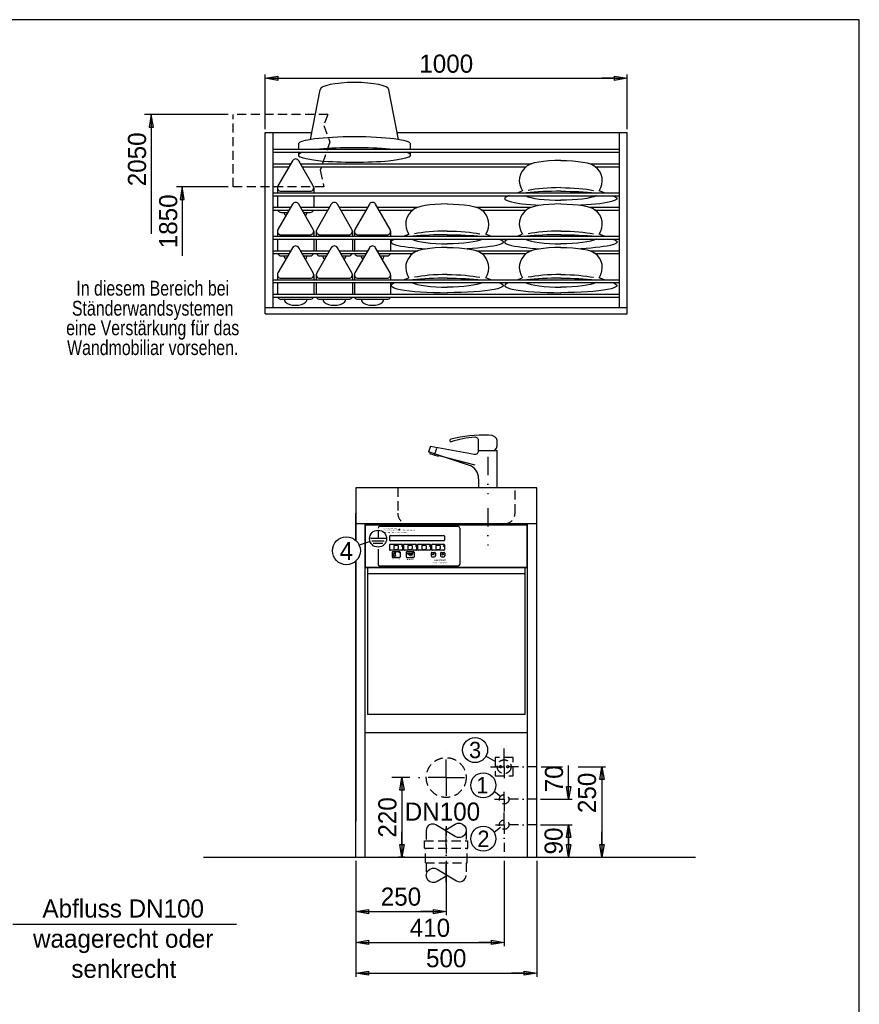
# Model space of a CAD drawing. Extents: x 1635 to 5435, y 0 to 5435.
# Tile 3 of 3: x 3117 to 5435, y 2718 to 5435. Entities that reach past the tile are written whole.
import ezdxf
from ezdxf.enums import TextEntityAlignment as Align

# ---------------------------------------------------------------- set-up
doc = ezdxf.new("R2010")
doc.units = 0
doc.header["$LTSCALE"] = 100
doc.header["$MEASUREMENT"] = 0
doc.header["$PDMODE"] = 35
for name, pattern in [('AUSGEZOGEN', [0]), ('STRICHPUNKT', [1, 0.5, -0.25, 0, -0.25]), ('STRICHPUNKT2', [0.5, 0.25, -0.125, 0, -0.125]), ('VERDECKT', [0.375, 0.25, -0.125])]:
    doc.linetypes.add(name, pattern=pattern)
doc.layers.get('0').update_dxf_attribs({"linetype": 'AUSGEZOGEN'})
doc.layers.get('DEFPOINTS').update_dxf_attribs({"linetype": 'AUSGEZOGEN'})
for name, color, linetype in [('BEM', 3, 'AUSGEZOGEN'), ('ML', 2, 'STRICHPUNKT'), ('R', 6, 'AUSGEZOGEN'), ('VD', 4, 'VERDECKT')]:
    doc.layers.add(name, color=color, linetype=linetype)
doc.styles.add('DIN', font='8dinb.shx', dxfattribs={"height": 50})
doc.dimstyles.new('STANDARD$0', dxfattribs={"dimscale": 10, "dimtxt": 5, "dimasz": 1, "dimexe": 1, "dimexo": 1, "dimgap": 0.6, "dimtad": 0, "dimdec": 0, "dimdsep": 46, "dimtxsty": 'DIN', "dimblk1": 'BEMPFEIL', "dimblk2": 'BEMPFEIL', "dimsah": 1, "dimcen": -1, "dimclrd": 256, "dimclre": 256, "dimclrt": 256, "dimadec": 0, "dimazin": 0, "dimtfac": 0.6, "dimtdec": 0, "dimtofl": 0, "dimtmove": 0, "dimatfit": 0, "dimldrblk": 'BEMPFEIL', "dimfxl": 0, "dimtvp": 0.8, "dimtolj": 1, "dimarcsym": 0})
doc.dimstyles.new('STANDARD5$0', dxfattribs={"dimscale": 10, "dimtxt": 5, "dimasz": 1, "dimexe": 1, "dimexo": 1, "dimgap": 0.6, "dimtad": 0, "dimdec": 0, "dimrnd": 5, "dimdsep": 46, "dimtxsty": 'DIN', "dimblk1": 'BEMPFEIL', "dimblk2": 'BEMPFEIL', "dimsah": 1, "dimcen": -1, "dimclrd": 256, "dimclre": 256, "dimclrt": 256, "dimadec": 0, "dimazin": 0, "dimtfac": 0.6, "dimtdec": 0, "dimtofl": 0, "dimtmove": 0, "dimatfit": 0, "dimldrblk": 'BEMPFEIL', "dimfxl": 0, "dimtvp": 0.8, "dimtolj": 1, "dimarcsym": 0})

# ---------------------------------------------------------------- blocks, each defined once
blk = doc.blocks.new('BEMPFEIL')
at = {"linetype": 'ByBlock'}
blk.add_hatch(color=256, dxfattribs=at).paths.add_polyline_path([(-3.5, 0.58), (0, 0), (-3.5, -0.58)])
at = {"color": 0, "linetype": 'ByBlock'}
blk.add_line((-3.5, 0), (-7, 0), dxfattribs=at)
at = {"linetype": 'ByBlock'}
blk.add_lwpolyline([(-3.5, 0.58), (0, 0), (-3.5, -0.58)], close=True, dxfattribs=at)
blk = doc.blocks.new('*D8')
at = {"layer": 'BEM', "lineweight": -2}
for p, q in [((135.3, 220), (117.8, 220)), ((127.8, 210), (127.8, 10)), ((135.3, 0), (117.8, 0))]:
    blk.add_line(p, q, dxfattribs=at)
at = {"layer": 'DEFPOINTS', "color": 0}
for p in [(145.3, 220), (127.8, 0), (145.3, 0)]:
    blk.add_point(p, dxfattribs=at)
at = {"layer": 'BEM', "lineweight": -2, "xscale": 10, "yscale": 10, "zscale": 10}
for p, rotation in [((127.8, 220), 90), ((127.8, 0), 270)]:
    blk.add_blockref('BEMPFEIL', p, dxfattribs=dict(at, rotation=rotation))
at = {"layer": 'BEM', "insert": (87.8, 110), "char_height": 50, "attachment_point": 5, "rotation": 90, "style": 'DIN'}
blk.add_mtext('\\A1;220', dxfattribs=at)
blk = doc.blocks.new('*D9')
at = {"layer": 'BEM', "lineweight": -2}
for p, q in [((510, 90), (597.8, 90)), ((587.8, 80), (587.8, 10)), ((510, 0), (597.8, 0))]:
    blk.add_line(p, q, dxfattribs=at)
at = {"layer": 'DEFPOINTS', "color": 0}
for p in [(500, 90), (500, 0), (587.8, 0)]:
    blk.add_point(p, dxfattribs=at)
at = {"layer": 'BEM', "lineweight": -2, "xscale": 10, "yscale": 10, "zscale": 10}
for p, rotation in [((587.8, 90), 90), ((587.8, 0), 270)]:
    blk.add_blockref('BEMPFEIL', p, dxfattribs=dict(at, rotation=rotation))
at = {"layer": 'BEM', "insert": (546.8, 45), "char_height": 50, "attachment_point": 5, "rotation": 90, "style": 'DIN'}
blk.add_mtext('\\A1;90', dxfattribs=at)
blk = doc.blocks.new('*D10')
at = {"layer": 'BEM', "lineweight": -2}
for p, q in [((587.8, 170), (587.8, 253.1)), ((510, 160), (597.8, 160)), ((510, 90), (597.8, 90)), ((587.8, 80), (587.8, 70))]:
    blk.add_line(p, q, dxfattribs=at)
at = {"layer": 'DEFPOINTS', "color": 0}
for p in [(500, 160), (587.8, 160), (500, 90)]:
    blk.add_point(p, dxfattribs=at)
at = {"layer": 'BEM', "lineweight": -2, "xscale": 10, "yscale": 10, "zscale": 10}
for p, rotation in [((587.8, 160), 270), ((587.8, 90), 90)]:
    blk.add_blockref('BEMPFEIL', p, dxfattribs=dict(at, rotation=rotation))
at = {"layer": 'BEM', "insert": (547.8, 216.5), "char_height": 50, "attachment_point": 5, "rotation": 90, "style": 'DIN'}
blk.add_mtext('\\A1;70', dxfattribs=at)
blk = doc.blocks.new('*D11')
at = {"layer": 'BEM', "lineweight": -2}
for p, q in [((614.5, 250), (690, 250)), ((680, 240), (680, 10)), ((510, 0), (690, 0))]:
    blk.add_line(p, q, dxfattribs=at)
at = {"layer": 'DEFPOINTS', "color": 0}
for p in [(604.5, 250), (500, 0), (680, 0)]:
    blk.add_point(p, dxfattribs=at)
at = {"layer": 'BEM', "lineweight": -2, "xscale": 10, "yscale": 10, "zscale": 10}
for p, rotation in [((680, 250), 90), ((680, 0), 270)]:
    blk.add_blockref('BEMPFEIL', p, dxfattribs=dict(at, rotation=rotation))
at = {"layer": 'BEM', "insert": (638.9, 177.7), "char_height": 50, "attachment_point": 5, "rotation": 90, "style": 'DIN'}
blk.add_mtext('\\A1;250', dxfattribs=at)
blk = doc.blocks.new('Folieec')
at = {"layer": 'BEM'}
h = blk.add_hatch(color=23, dxfattribs=at)
h.paths.add_polyline_path([(13.5, 96.5), (12.5, 96.5), (12.5, 99), (10.5, 99), (10.5, 92.3), (12.5, 92.3), (12.5, 94.9), (13.4, 94.9), (16.3, 92.3), (19.2, 92.3), (15.2, 95.7), (18.8, 99), (16, 99)])
h.paths.add_polyline_path([(20.1, 98.1), (19.8, 96.6), (19.8, 94.7), (20.1, 93.2), (21.1, 92.5), (22.7, 92.3), (26, 92.3), (27.5, 92.5), (28.5, 93.2), (28.8, 94.7), (28.8, 96.6), (28.5, 98.1), (27.5, 98.8), (26, 99), (22.7, 99), (21.1, 98.8)])
h.paths.add_polyline_path([(22.3, 97.2), (23.1, 97.3), (25.5, 97.3), (26.3, 97.2), (26.7, 96.7), (26.8, 96), (26.8, 95.3), (26.7, 94.5), (26.3, 94.1), (25.6, 94), (23, 94), (22.3, 94.1), (22, 94.5), (21.9, 95.3), (21.9, 96), (22, 96.7)], flags=16)
h.paths.add_polyline_path([(30.1, 99), (30.1, 92.3), (36.2, 92.3), (37.9, 92.6), (38.7, 93.3), (39, 94.6), (39, 96.6), (38.7, 98), (37.9, 98.7), (36.2, 99)])
h.paths.add_polyline_path([(35.8, 97.3), (36.5, 97.2), (36.8, 96.8), (37, 96.1), (37, 95.2), (36.8, 94.5), (36.5, 94.1), (35.8, 94), (32.2, 94), (32.2, 97.3)], flags=16)
h.paths.add_polyline_path([(40.2, 92.3), (42.2, 92.3), (42.2, 94.1), (45.4, 94.1), (46.1, 93.9), (46.3, 93.2), (46.3, 92.3), (48.3, 92.3), (48.3, 93.5), (48.1, 94.3), (47.7, 94.7), (47.1, 94.9), (47.9, 95.3), (48.2, 95.8), (48.3, 96.6), (48.3, 97), (48.1, 98), (47.5, 98.7), (46.3, 99), (40.2, 99)])
h.paths.add_polyline_path([(42.2, 95.7), (42.2, 97.3), (45.4, 97.3), (45.9, 97.3), (46.2, 97.1), (46.4, 96.5), (46.2, 95.8), (45.6, 95.7)], flags=16)
h.paths.add_polyline_path([(51.9, 93.5), (56, 93.5), (56.6, 92.3), (58.8, 92.3), (55.2, 99), (52.6, 99), (49, 92.3), (51.3, 92.3)])
h.paths.add_polyline_path([(52.6, 94.9), (53.9, 97.4), (55.2, 94.9)], flags=16)
for p, q in [((-4.8, 100.3), (-4.8, 99.6)), ((0, 105), (215.8, 105)), ((220.5, 100.3), (220.5, 0)), ((-4.8, 42.2), (-4.8, 0)), ((215.8, -4.8), (0, -4.8))]:
    blk.add_line(p, q, dxfattribs=at)
at = {"layer": 'BEM', "color": 23}
for p, q in [((52.6, 94.9), (53.9, 97.4)), ((55.2, 94.9), (52.6, 94.9)), ((53.9, 97.4), (55.2, 94.9)), ((26.7, 77.4), (26.7, 67.2)), ((29.1, 79.8), (176.5, 79.8)), ((176.5, 64.8), (29.1, 64.8)), ((29.4, 55.9), (60.6, 55.9)), ((68, 55.9), (99.2, 55.9)), ((106.5, 55.9), (137.7, 55.9)), ((145.1, 55.9), (176.2, 55.9)), ((178.9, 77.4), (178.9, 67.2)), ((27, 53.5), (27, 41.3)), ((60.6, 39), (29.4, 39)), ((34, 33.3), (34, 21.1)), ((36.4, 35.7), (53.6, 35.7)), ((38, 29.2), (38.2, 22.2)), ((40.1, 30.9), (38.4, 29.9)), ((39, 51), (39, 43.8)), ((41.1, 34), (40.4, 31.4)), ((41.1, 34), (43, 33.5)), ((41.4, 53.4), (48.6, 53.4)), ((41.4, 41.5), (48.6, 41.5)), ((43, 33.5), (42.3, 30.7)), ((42.3, 30.7), (42.3, 22.3)), ((51, 51), (51, 43.8)), ((56, 33.3), (56, 21.1)), ((63, 53.5), (63, 41.3)), ((65.7, 53.5), (65.7, 41.3)), ((99.2, 39), (68, 39)), ((72.8, 33.3), (72.8, 21.1)), ((78.6, 29.1), (74.3, 29.5)), ((78.6, 28.8), (74.3, 29.2)), ((78.2, 29.4), (74.4, 30.2)), ((78.6, 29.7), (74.5, 30.5)), ((75.1, 35.7), (92.3, 35.7)), ((77.6, 51), (77.6, 43.8)), ((78.7, 29.6), (78.6, 29.6)), ((80.6, 27.7), (78.6, 28.8)), ((91.8, 29.9), (78.7, 29.9)), ((78.8, 29.8), (78.7, 29.8)), ((80.8, 29.6), (78.7, 29.8)), ((78.8, 29.8), (78.7, 29.7)), ((78.8, 29.7), (78.7, 29.6)), ((80.7, 28), (78.8, 29)), ((79.4, 29.7), (78.9, 29.7)), ((79.4, 29.7), (79.4, 29.7)), ((80, 53.4), (87.2, 53.4)), ((80, 41.5), (87.2, 41.5)), ((80.6, 27.3), (80.6, 27.7)), ((80.6, 27.3), (80.7, 27.3)), ((80.7, 27.3), (80.7, 27.7)), ((89.2, 29.4), (81.5, 29.4)), ((89.6, 51), (89.6, 43.8)), ((89.7, 29.6), (91.8, 29.8)), ((91.7, 29.8), (91.8, 29.8)), ((94.7, 33.3), (94.7, 21.1)), ((101.6, 53.5), (101.6, 41.3)), ((104.2, 53.5), (104.2, 41.3)), ((137.7, 39), (106.5, 39)), ((116.1, 51), (116.1, 43.8)), ((118.5, 53.4), (125.7, 53.4)), ((118.5, 41.5), (125.7, 41.5)), ((128.1, 51), (128.1, 43.8)), ((140.1, 53.5), (140.1, 41.3)), ((141.7, 30.8), (141.7, 23.6)), ((142.7, 53.5), (142.7, 41.3)), ((144.1, 33.2), (151.3, 33.2)), ((176.2, 39), (145.1, 39)), ((149.6, 32.2), (149.6, 26.8)), ((153.7, 30.8), (153.7, 23.6)), ((154.6, 51), (154.6, 43.8)), ((157, 53.4), (164.3, 53.4)), ((157, 41.5), (164.3, 41.5)), ((166.6, 51), (166.6, 43.8)), ((167.8, 30.8), (167.8, 23.6)), ((170.1, 33.2), (177.3, 33.2)), ((170.8, 26.4), (176.4, 32)), ((176.4, 26.4), (170.8, 32)), ((178.6, 53.5), (178.6, 41.3)), ((179.7, 30.8), (179.7, 23.6)), ((36.4, 18.7), (53.6, 18.7)), ((41.5, 21.5), (39, 21.4)), ((75.1, 18.7), (92.3, 18.7)), ((81.5, 26), (89, 26)), ((149.6, 26.8), (143.7, 26.8)), ((144.1, 21.2), (151.3, 21.2)), ((170.1, 21.2), (177.3, 21.2))]:
    blk.add_line(p, q, dxfattribs=at)
at = {"layer": 'BEM', "color": 23, "const_width": 0.076}
for points in [[(10.5, 92.3), (10.5, 99), (12.5, 99), (12.5, 96.5), (13.5, 96.5), (16, 99), (18.8, 99), (15.2, 95.7), (19.2, 92.3), (16.3, 92.3), (13.4, 94.9), (12.5, 94.9), (12.5, 92.3)], [(19.8, 94.7), (19.8, 96.6), (20.1, 98.1), (21.1, 98.8), (22.7, 99), (26, 99), (27.5, 98.8), (28.5, 98.1), (28.8, 96.6), (28.8, 94.7), (28.5, 93.2), (27.5, 92.5), (26, 92.3), (22.7, 92.3), (21.1, 92.5), (20.1, 93.2)], [(21.9, 96), (21.9, 95.3), (22, 94.5), (22.3, 94.1), (23, 94), (25.6, 94), (26.3, 94.1), (26.7, 94.5), (26.8, 95.3), (26.8, 96), (26.7, 96.7), (26.3, 97.2), (25.5, 97.3), (23.1, 97.3), (22.3, 97.2), (22, 96.7)], [(30.1, 92.3), (30.1, 99), (36.2, 99), (37.9, 98.7), (38.7, 98), (39, 96.6), (39, 94.6), (38.7, 93.3), (37.9, 92.6), (36.2, 92.3)], [(32.2, 97.3), (32.2, 94), (35.8, 94), (36.5, 94.1), (36.8, 94.5), (37, 95.2), (37, 96.1), (36.8, 96.8), (36.5, 97.2), (35.8, 97.3)], [(40.2, 92.3), (40.2, 99), (46.3, 99), (47.5, 98.7), (48.1, 98), (48.3, 97), (48.3, 96.6), (48.2, 95.8), (47.9, 95.3), (47.2, 95), (47.2, 94.9), (47.7, 94.7), (48.1, 94.3), (48.3, 93.5), (48.3, 92.3), (46.3, 92.3), (46.3, 93.2), (46.2, 93.7), (45.9, 94), (45.4, 94.1), (42.2, 94.1), (42.2, 92.3)], [(42.2, 97.3), (42.2, 95.7), (45.6, 95.7), (46, 95.8), (46.3, 96), (46.3, 96.4), (46.3, 96.6), (46.2, 97.1), (45.9, 97.3), (45.4, 97.3)], [(49, 92.3), (52.6, 99), (55.2, 99), (58.8, 92.3), (56.6, 92.3), (56, 93.5), (51.9, 93.5), (51.3, 92.3)]]:
    blk.add_lwpolyline(points, close=True, dxfattribs=at)
at = {"layer": 'BEM', "color": 23}
blk.add_lwpolyline([(89.4, 29.2, 0.100181), (89.5, 29.1, -0.546429), (89.7, 29.6)], format="xyb", dxfattribs=at)
for centre, radius in [((54.1, 33.4), 1.22), ((61.3, 50.7), 1.23), ((92.8, 33.4), 1.22), ((99.9, 50.7), 1.23), ((138.4, 50.7), 1.23), ((176.9, 50.7), 1.23)]:
    blk.add_circle(centre, radius, dxfattribs=at)
at = {"layer": 'BEM'}
for centre, start, end in [((0, 100.3), 90, 180), ((215.8, 100.3), 0, 90), ((0, 0), 180, 270), ((215.8, 0), 270, 0)]:
    blk.add_arc(centre, 4.75, start, end, dxfattribs=at)
at = {"layer": 'BEM', "color": 23}
for centre, radius, start, end in [((29.1, 77.4), 2.38, 90, 180), ((29.1, 67.2), 2.38, 180, 270), ((29.4, 53.5), 2.38, 90, 180), ((60.6, 53.5), 2.38, 0, 90), ((68, 53.5), 2.38, 90, 180), ((99.2, 53.5), 2.38, 0, 90), ((106.5, 53.5), 2.38, 90, 180), ((137.7, 53.5), 2.38, 0, 90), ((145.1, 53.5), 2.38, 90, 180), ((176.2, 53.5), 2.38, 0, 90), ((176.5, 77.4), 2.38, 0, 90), ((176.5, 67.2), 2.38, 270, 0), ((29.4, 41.3), 2.38, 180, 270), ((36.4, 33.3), 2.38, 90, 180), ((38.8, 29.2), 0.835, 121.6997, 181.6844), ((41.4, 51), 2.38, 90, 180), ((41.4, 43.8), 2.38, 180, 270), ((39.6, 31.6), 0.835, 301.6997, 345.9839), ((48.6, 51), 2.38, 0, 90), ((48.6, 43.8), 2.38, 270, 0), ((53.6, 33.3), 2.38, 0, 90), ((60.6, 41.3), 2.38, 270, 0), ((68, 41.3), 2.38, 180, 270), ((75.1, 33.3), 2.38, 90, 180), ((74.3, 29.9), 0.645, 78.3569, 264.2707), ((74.3, 29.9), 0.346, 78.3569, 264.2707), ((80, 51), 2.38, 90, 180), ((80, 43.8), 2.38, 180, 270), ((78.3, 29.8), 0.428, 258.3569, 320.4476), ((78.7, 29.8), 0.0748, 81.1513, 295.243), ((78.6, 29.7), 0.0855, 258.3569, 306.7384), ((78.6, 28.7), 0.428, 60.9478, 84.2707), ((78.9, 29.7), 0.0855, 81.1513, 126.7384), ((83, 27.8), 2.4, 147.5502, 228.4695), ((80.8, 29.3), 0.299, 324.9973, 79.6111), ((87.2, 51), 2.38, 0, 90), ((87.2, 43.8), 2.38, 270, 0), ((87.5, 27.8), 2.4, 311.5305, 32.4498), ((91.8, 29.8), 0.0748, 244.757, 98.8487), ((92.3, 33.3), 2.38, 0, 90), ((99.2, 41.3), 2.38, 270, 0), ((106.5, 41.3), 2.38, 180, 270), ((118.5, 51), 2.38, 90, 180), ((118.5, 43.8), 2.38, 180, 270), ((125.7, 51), 2.38, 0, 90), ((125.7, 43.8), 2.38, 270, 0), ((137.7, 41.3), 2.38, 270, 0), ((144.1, 30.8), 2.38, 90, 180), ((145.1, 41.3), 2.38, 180, 270), ((151.3, 30.8), 2.38, 0, 90), ((157, 51), 2.38, 90, 180), ((157, 43.8), 2.38, 180, 270), ((164.3, 51), 2.38, 0, 90), ((164.3, 43.8), 2.38, 270, 0), ((170.1, 30.8), 2.38, 90, 180), ((176.2, 41.3), 2.38, 270, 0), ((177.3, 30.8), 2.38, 0, 90), ((36.4, 21.1), 2.38, 180, 270), ((39, 22.2), 0.835, 181.6844, 271.0412), ((41.4, 22.3), 0.835, 271.0412, 359.9774), ((53.6, 21.1), 2.38, 270, 0), ((75.1, 21.1), 2.38, 180, 270), ((92.3, 21.1), 2.38, 270, 0), ((144.1, 23.6), 2.38, 180, 270), ((151.3, 23.6), 2.38, 270, 0), ((170.1, 23.6), 2.38, 180, 270), ((177.3, 23.6), 2.38, 270, 0)]:
    blk.add_arc(centre, radius, start, end, dxfattribs=at)
blk.add_solid([(145.8, 26.8), (145.8, 26), (145.8, 27.7), (143.7, 26.8)], dxfattribs=at)
at = {"color": 23, "char_height": 2.5, "width": 27.857, "attachment_point": 8, "style": 'DIN'}
for s, insert in [('{\\fArial|b0|i0|c0|p34;Urinflaschen}', (45, 12.2)), ('{\\fArial|b0|i0|c0|p34;Steckbecken}', (83.7, 12.2))]:
    blk.add_mtext(s, dxfattribs=dict(at, insert=insert))
at = {"layer": 'BEM', "color": 23, "style": 'DIN'}
for s, insert, char_height, width, attachment_point in [('{\\fEuromode|b0|i0|c0|p34;STECKBECKEN-SPÜLAPPARATE}', (10.5, 89.8), 3.212, 1.258, 1), ('{\\fEuromode|b0|i0|c0|p34;STUTTGART}', (63.5, 96), 4.118, 1.613, 1), ('{\\fArial|b0|i0|c0|p34;SPAR}', (44.3, 21.7), 2, 0.278, 7), ('{\\fArial|b0|i0|c0|p34;NORMAL}', (78.6, 21.7), 2, 0.278, 7), ('{\\fArial|b0|i0|c0|p34;EINGABE}', (147.7, 23.2), 1.6, 0.278, 8), ('{\\fArial|b0|i1|c0|p34;easyclean\\P\\fArial|b0|i0|c0|p34;\\H0.6605x;\\T1.05;Made in Germany}', (166.1, 14.7), 5.148, 39.152, 2), ('{\\fArial|b0|i0|c0|p34;\\T0.95;ABBRUCH}', (173.7, 23.2), 1.6, 0.278, 8)]:
    blk.add_mtext(s, dxfattribs=dict(at, insert=insert, char_height=char_height, width=width, attachment_point=attachment_point))
blk = doc.blocks.new('*D20')
at = {"layer": 'BEM', "lineweight": -2}
for p, q in [((4044.4, 3113.3), (4044.4, 2963.3)), ((4294.4, 3113.3), (4294.4, 2963.3)), ((4054.4, 2973.3), (4284.4, 2973.3))]:
    blk.add_line(p, q, dxfattribs=at)
at = {"layer": 'DEFPOINTS', "color": 0}
for p in [(4044.4, 3123.3), (4294.4, 3123.3), (4294.4, 2973.3)]:
    blk.add_point(p, dxfattribs=at)
at = {"layer": 'BEM', "lineweight": -2, "xscale": 10, "yscale": 10, "zscale": 10, "rotation": 180}
blk.add_blockref('BEMPFEIL', (4044.4, 2973.3), dxfattribs=at)
at = {"layer": 'BEM', "lineweight": -2, "xscale": 10, "yscale": 10, "zscale": 10}
blk.add_blockref('BEMPFEIL', (4294.4, 2973.3), dxfattribs=at)
at = {"layer": 'BEM', "insert": (4169.4, 3014.4), "char_height": 50, "attachment_point": 5, "style": 'DIN'}
blk.add_mtext('\\A1;250', dxfattribs=at)
blk = doc.blocks.new('*D21')
at = {"layer": 'BEM', "lineweight": -2}
for p, q in [((4044.4, 3113.3), (4044.4, 2878.3)), ((4454.4, 3113.3), (4454.4, 2878.3)), ((4054.4, 2888.3), (4444.4, 2888.3))]:
    blk.add_line(p, q, dxfattribs=at)
at = {"layer": 'DEFPOINTS', "color": 0}
for p in [(4044.4, 3123.3), (4454.4, 3123.3), (4454.4, 2888.3)]:
    blk.add_point(p, dxfattribs=at)
at = {"layer": 'BEM', "lineweight": -2, "xscale": 10, "yscale": 10, "zscale": 10, "rotation": 180}
blk.add_blockref('BEMPFEIL', (4044.4, 2888.3), dxfattribs=at)
at = {"layer": 'BEM', "lineweight": -2, "xscale": 10, "yscale": 10, "zscale": 10}
blk.add_blockref('BEMPFEIL', (4454.4, 2888.3), dxfattribs=at)
at = {"layer": 'BEM', "insert": (4249.4, 2928.4), "char_height": 50, "attachment_point": 5, "style": 'DIN'}
blk.add_mtext('\\A1;410', dxfattribs=at)
blk = doc.blocks.new('*D22')
at = {"layer": 'BEM', "lineweight": -2}
for p, q in [((4544.4, 3113.3), (4544.4, 2793.3)), ((4044.4, 2878.3), (4044.4, 2793.3)), ((4054.4, 2803.3), (4534.4, 2803.3))]:
    blk.add_line(p, q, dxfattribs=at)
at = {"layer": 'DEFPOINTS', "color": 0}
for p in [(4544.4, 3123.3), (4044.4, 2888.3), (4544.4, 2803.3)]:
    blk.add_point(p, dxfattribs=at)
at = {"layer": 'BEM', "lineweight": -2, "xscale": 10, "yscale": 10, "zscale": 10, "rotation": 180}
blk.add_blockref('BEMPFEIL', (4044.4, 2803.3), dxfattribs=at)
at = {"layer": 'BEM', "lineweight": -2, "xscale": 10, "yscale": 10, "zscale": 10}
blk.add_blockref('BEMPFEIL', (4544.4, 2803.3), dxfattribs=at)
at = {"layer": 'BEM', "insert": (4294.4, 2844.4), "char_height": 50, "attachment_point": 5, "style": 'DIN'}
blk.add_mtext('\\A1;500', dxfattribs=at)
blk = doc.blocks.new('*D23')
at = {"layer": 'BEM', "lineweight": -2}
for p, q in [((0, 2010), (0, 2160)), ((10, 2150), (990, 2150)), ((1000, 2010), (1000, 2160))]:
    blk.add_line(p, q, dxfattribs=at)
at = {"layer": 'DEFPOINTS', "color": 0}
for p in [(1000, 2150), (0, 2000), (1000, 2000)]:
    blk.add_point(p, dxfattribs=at)
at = {"layer": 'BEM', "lineweight": -2, "xscale": 10, "yscale": 10, "zscale": 10, "rotation": 180}
blk.add_blockref('BEMPFEIL', (0, 2150), dxfattribs=at)
at = {"layer": 'BEM', "lineweight": -2, "xscale": 10, "yscale": 10, "zscale": 10}
blk.add_blockref('BEMPFEIL', (1000, 2150), dxfattribs=at)
at = {"layer": 'BEM', "insert": (500, 2190), "char_height": 50, "attachment_point": 5, "style": 'DIN'}
blk.add_mtext('\\A1;1000', dxfattribs=at)
blk = doc.blocks.new('LWMTEXT')
at = {"layer": 'BEM'}
for p, q in [((-102.4, 2050), (-332.7, 2050)), ((-314.4, 2040), (-314.4, 1721.1)), ((-102.4, 1850), (-245, 1850)), ((-229.3, 1840), (-229.3, 1659.7))]:
    blk.add_line(p, q, dxfattribs=at)
at = {"layer": 'BEM', "linetype": 'VERDECKT'}
blk.add_lwpolyline([(172.9, 2050), (161.8, 2019.8), (178.5, 1973.9), (152.1, 1896), (161.8, 1850)], dxfattribs=at)
at = {"layer": 'VD'}
for p, q in [((172.9, 2050), (-88.5, 2050)), ((-88.5, 1850), (-88.5, 2050)), ((161.8, 1850), (-88.5, 1850))]:
    blk.add_line(p, q, dxfattribs=at)
at = {"layer": 'BEM', "xscale": -10, "yscale": 10, "zscale": 10, "rotation": 270}
for p in [(-314.4, 2050), (-229.3, 1850)]:
    blk.add_blockref('BEMPFEIL', p, dxfattribs=at)
at = {"layer": 'BEM', "style": 'DIN'}
for s, p in [('2050', (-328.9, 1851.9)), ('1850', (-242.7, 1680.8))]:
    blk.add_text(s, height=50, rotation=90, dxfattribs=at).set_placement(p)
at = {"layer": 'BEM', "style": 'DIN', "width": 0.8}
for s, p in [('In diesem Bereich bei', (-310.4, 1571.4)), ('Ständerwandsystemen', (-310.4, 1510.2)), ('eine Verstärkung für das', (-310.4, 1456.2)), ('Wandmobiliar vorsehen.', (-310.4, 1407.4))]:
    blk.add_text(s, height=41, dxfattribs=at).set_placement(p, align=Align.MIDDLE)
blk = doc.blocks.new('ec1ab')
for p, q in [((339.5, 1122.3), (339.5, 1149.4)), ((390.5, 1134.9), (390.5, 1150.6)), ((206.2, 1134.9), (200.9, 1118.6)), ((311.9, 1082.6), (200.9, 1118.6)), ((206.1, 1116.9), (205.1, 1113.9)), ((206.2, 1134.9), (327.7, 1112.5)), ((339.5, 1122.6), (390.5, 1122.6)), ((390.5, 1020), (390.5, 1122.6)), ((228.9, 1106.1), (205.1, 1113.9)), ((339.5, 1044.5), (339.5, 1020)), ((0, 1020), (0, 874.7)), ((500, 1020), (0, 1020)), ((390.5, 1020), (339.5, 1020)), ((500, 0), (500, 1020)), ((0, 874.7), (0, 950)), ((500, 920), (0, 920)), ((26, 0), (26, 920)), ((474, 0), (474, 920)), ((0, 0), (0, 817)), ((0, 817), (0, 100)), ((474, 800), (26, 800)), ((33, 800), (33, 394)), ((467, 800), (467, 394)), ((467, 782), (33, 782)), ((467, 394), (33, 394)), ((467, 394), (466.2, 394)), ((474, 343), (26, 343))]:
    blk.add_line(p, q)
blk.add_lwpolyline([(29.5, 800), (470.5, 800, 0.414214), (473.5, 803), (473.5, 914, 0.414214), (470.5, 917), (29.5, 917, 0.414214), (26.5, 914), (26.5, 803, 0.414214)], format="xyb", close=True)
for centre, radius, start, end in [((263.2, 1150.4), 3.43, 100.1265, 293.7981), ((355.6, 779.2), 385.9, 88.3091, 103.9525), ((352.6, 857.2), 303.1, 94.5179, 107.0394), ((329.5, 1149.4), 10, 0, 94.5179), ((329.5, 1122.3), 10, 259.5448, 0), ((375.5, 1136.6), 15, 290.8042, 359.646), ((379.2, 1133.9), 11.4, 278.2443, 5.452), ((299.5, 1044.5), 40, 0, 72)]:
    blk.add_arc(centre, radius, start, end)
blk.add_ellipse((365.4, 1151.1), major_axis=(25.2, 0.7), ratio=0.553843, start_param=-0.078589, end_param=1.492207)
at = {"layer": 'BEM'}
for p, q in [((229.9, 1109.2), (328.9, 1082.7)), ((61.8, 900.6), (61.8, 880.8)), ((39.8, 871.3), (9.8, 861.2)), ((40.7, 880.8), (82.8, 880.8)), ((44.9, 873.8), (78.6, 873.8)), ((48.3, 866.8), (75.2, 866.8)), ((385, 264.3), (359.8, 278.7)), ((512.1, 250), (571.2, 250)), ((399.9, 168.1), (382.6, 182)), ((399.9, 81.9), (382.6, 68))]:
    blk.add_line(p, q, dxfattribs=at)
for centre, radius in [((61.8, 879.4), 23.4), ((-25.5, 845.9), 38.5), ((329.7, 295.8), 34.6), ((352.3, 198.7), 34.6), ((352.3, 51.3), 34.6)]:
    blk.add_circle(centre, radius, dxfattribs=at)
at = {"layer": 'DEFPOINTS'}
blk.add_line((0, 0), (0, 0), dxfattribs=at)
at = {"layer": 'ML'}
for p, q in [((223, 1128.4), (217, 1110)), ((365, 1105), (365, 1002.1)), ((365, 963.2), (365, 860.3)), ((250, 220), (250, 308)), ((410, 250), (410, 303)), ((372, 250), (410, 250)), ((410, 250), (410, 217.9)), ((250, 220), (97.7, 220)), ((250, 220), (250, 159.3)), ((250, 220), (311.7, 220)), ((410, 160), (410, 180.4)), ((383.7, 160), (410, 160)), ((410, 160), (410, 126.5)), ((410, 90), (410, 123.5)), ((385.7, 90), (410, 90))]:
    blk.add_line(p, q, dxfattribs=at)
at = {"layer": 'ML', "linetype": 'STRICHPUNKT2'}
for p, q in [((500, 250), (410, 250)), ((500, 160), (410, 160)), ((250, 85.5), (250, 0)), ((500, 90), (410, 90)), ((410, 90), (410, 0))]:
    blk.add_line(p, q, dxfattribs=at)
at = {"layer": 'R'}
blk.add_line((229.9, 1109.2), (228.9, 1106.1), dxfattribs=at)
at = {"layer": 'VD'}
blk.add_lwpolyline([(116, 1020), (116, 950, 0.414214), (146, 920), (410, 920, 0.414214), (440, 950), (440, 1020)], format="xyb", dxfattribs=at)
blk.add_lwpolyline([(385, 225), (435, 225), (435, 275), (385, 275)], close=True, dxfattribs=at)
for centre, radius in [((250, 220), 55), ((410, 250), 19), ((400, 250), 3), ((420, 250), 3), ((410, 160), 13), ((410, 90), 13)]:
    blk.add_circle(centre, radius, dxfattribs=at)
blk.add_blockref('Folieec', (66.6, 808.4))
at = {"layer": 'BEM', "style": 'DIN'}
for s, height, p in [('4', 50, (-25.5, 820.6)), ('3', 45, (329.7, 273.6)), ('1', 45, (349.6, 176.5)), ('2', 45, (352.8, 28.5))]:
    blk.add_text(s, height=height, dxfattribs=at).set_placement(p, align=Align.CENTER)
blk.add_text('DN100', height=50, dxfattribs=at).set_placement((343.6, 101.1), align=Align.RIGHT)
at = {"layer": 'BEM'}
for base, p1, p2, picture, middle in [((587.8, 160), (500, 90), (500, 160), '*D10', (547.8, 216.5)), ((127.8, 0), (145.3, 220), (145.3, 0), '*D8', (87.8, 110)), ((587.8, 0), (500, 90), (500, 0), '*D9', (546.8, 45))]:
    dim = blk.add_linear_dim(base=base, p1=p1, p2=p2, angle=90, dimstyle='STANDARD$0', dxfattribs=at)
    dim.commit()
    dim.dimension.update_dxf_attribs({"geometry": picture, "text_midpoint": middle})
dim = blk.add_linear_dim(base=(680, 0), p1=(604.5, 250), p2=(500, 0), angle=90, dimstyle='STANDARD$0', dxfattribs=at)
dim.commit()
dim.dimension.update_dxf_attribs({"geometry": '*D11', "text_midpoint": (680, 177.7), "dimtype": 160})
blk = doc.blocks.new('KR')
for p, q in [((0, 1500), (0, 2000)), ((0, 2000), (128.7, 2000)), ((22, 1517), (22, 2000)), ((364.8, 2000), (1000, 2000)), ((978, 1517), (978, 2000)), ((1000, 1500), (1000, 2000)), ((0, 1517), (1000, 1517)), ((0, 1500), (1000, 1500))]:
    blk.add_line(p, q)
at = {"layer": 'BEM'}
for p, q in [((125, 1980.7), (151.7, 2118.4)), ((368.5, 1980.7), (341.7, 2118.4)), ((91.7, 1968.4), (91.7, 1954)), ((401.7, 1954), (401.7, 1968.4)), ((22, 1954), (978, 1954)), ((22, 1946), (978, 1946)), ((91.7, 1946), (91.7, 1938.4)), ((401.7, 1938.4), (401.7, 1946)), ((22, 1914), (70.7, 1914)), ((22, 1906), (66.1, 1906)), ((97.5, 1914), (735.6, 1914)), ((102.1, 1906), (720.7, 1906)), ((897.2, 1914), (978, 1914)), ((912.1, 1906), (978, 1906)), ((34.1, 1847.9), (34.1, 1834)), ((134.1, 1847.9), (134.1, 1834)), ((22, 1834), (978, 1834)), ((22, 1826), (978, 1826)), ((34.1, 1826), (34.1, 1794)), ((134.1, 1826), (134.1, 1794)), ((695.8, 1834), (710.1, 1839.6)), ((937, 1834), (922.7, 1839.6)), ((22, 1794), (70.7, 1794)), ((97.5, 1794), (177.7, 1794)), ((204.4, 1794), (283.1, 1794)), ((309.9, 1794), (421.9, 1794)), ((583.5, 1794), (735.6, 1794)), ((897.2, 1794), (978, 1794)), ((22, 1786), (66.1, 1786)), ((44, 1780), (62.6, 1780)), ((102.1, 1786), (173, 1786)), ((105.6, 1780), (124.2, 1780)), ((209, 1786), (278.5, 1786)), ((314.5, 1786), (407, 1786)), ((598.4, 1786), (720.7, 1786)), ((912.1, 1786), (978, 1786)), ((22, 1714), (978, 1714)), ((34.1, 1727.9), (34.1, 1714)), ((134.1, 1727.9), (134.1, 1714)), ((141, 1727.9), (141, 1714)), ((241, 1727.9), (241, 1714)), ((246.5, 1727.9), (246.5, 1714)), ((346.5, 1727.9), (346.5, 1714)), ((382.1, 1714), (396.4, 1719.6)), ((623.3, 1714), (609, 1719.6)), ((695.8, 1714), (710.1, 1719.6)), ((937, 1714), (922.7, 1719.6)), ((22, 1706), (978, 1706)), ((34.1, 1706), (34.1, 1674)), ((134.1, 1706), (134.1, 1674)), ((141, 1706), (141, 1674)), ((241, 1706), (241, 1674)), ((246.5, 1706), (246.5, 1674)), ((346.5, 1706), (346.5, 1674)), ((22, 1674), (70.7, 1674)), ((22, 1666), (66.1, 1666)), ((44, 1660), (62.6, 1660)), ((97.5, 1674), (177.7, 1674)), ((102.1, 1666), (173, 1666)), ((105.6, 1660), (124.2, 1660)), ((151, 1660), (169.6, 1660)), ((204.4, 1674), (283.1, 1674)), ((209, 1666), (278.5, 1666)), ((212.5, 1660), (231.1, 1660)), ((256.4, 1660), (275, 1660)), ((309.9, 1674), (421.9, 1674)), ((314.5, 1666), (407, 1666)), ((318, 1660), (336.6, 1660)), ((583.5, 1674), (735.6, 1674)), ((598.4, 1666), (720.7, 1666)), ((897.2, 1674), (978, 1674)), ((912.1, 1666), (978, 1666)), ((34.1, 1607.9), (34.1, 1594)), ((134.1, 1607.9), (134.1, 1594)), ((141, 1607.9), (141, 1594)), ((241, 1607.9), (241, 1594)), ((246.5, 1607.9), (246.5, 1594)), ((346.5, 1607.9), (346.5, 1594)), ((22, 1594), (978, 1594)), ((22, 1586), (978, 1586)), ((34.1, 1586), (34.1, 1554)), ((134.1, 1586), (134.1, 1554)), ((141, 1586), (141, 1554)), ((241, 1586), (241, 1554)), ((246.5, 1586), (246.5, 1554)), ((346.5, 1586), (346.5, 1554)), ((382.1, 1594), (396.4, 1599.6)), ((623.3, 1594), (609, 1599.6)), ((695.8, 1594), (710.1, 1599.6)), ((937, 1594), (922.7, 1599.6)), ((22, 1554), (978, 1554)), ((22, 1546), (978, 1546)), ((44, 1540), (124.2, 1540)), ((151, 1540), (231.1, 1540)), ((256.4, 1540), (336.6, 1540))]:
    blk.add_line(p, q, dxfattribs=at)
for points in [[(75.5, 1922.3), (35.4, 1852.9, 0.57735), (44, 1838), (124.2, 1838, 0.57735), (132.8, 1852.9), (92.7, 1922.3, 0.57735)], [(75.5, 1802.3), (35.4, 1732.9, 0.57735), (44, 1718), (124.2, 1718, 0.57735), (132.8, 1732.9), (92.7, 1802.3, 0.57735)], [(182.4, 1802.3), (142.4, 1732.9, 0.57735), (151, 1718), (231.1, 1718, 0.57735), (239.7, 1732.9), (199.6, 1802.3, 0.57735)], [(287.9, 1802.3), (247.8, 1732.9, 0.57735), (256.4, 1718), (336.6, 1718, 0.57735), (345.2, 1732.9), (305.1, 1802.3, 0.57735)], [(75.5, 1682.3), (35.4, 1612.9, 0.57735), (44, 1598), (124.2, 1598, 0.57735), (132.8, 1612.9), (92.7, 1682.3, 0.57735)], [(182.4, 1682.3), (142.4, 1612.9, 0.57735), (151, 1598), (231.1, 1598, 0.57735), (239.7, 1612.9), (199.6, 1682.3, 0.57735)], [(287.9, 1682.3), (247.8, 1612.9, 0.57735), (256.4, 1598), (336.6, 1598, 0.57735), (345.2, 1612.9), (305.1, 1682.3, 0.57735)]]:
    blk.add_lwpolyline(points, format="xyb", close=True, dxfattribs=at)
for centre, radius, start, end in [((751.1, 1867.1), 49.3, 126.0795, 213.9141), ((881.7, 1867.1), 49.3, 326.0859, 53.9205), ((44, 1789.9), 9.92, 203.2835, 270), ((124.2, 1789.9), 9.92, 270, 336.7165), ((437.4, 1747.1), 49.3, 126.0795, 213.9141), ((568, 1747.1), 49.3, 326.0859, 53.9205), ((751.1, 1747.1), 49.3, 126.0795, 213.9141), ((881.7, 1747.1), 49.3, 326.0859, 53.9205), ((44, 1669.9), 9.92, 203.2835, 270), ((124.2, 1669.9), 9.92, 270, 336.7165), ((151, 1669.9), 9.92, 203.2835, 270), ((231.1, 1669.9), 9.92, 270, 336.7165), ((256.4, 1669.9), 9.92, 203.2835, 270), ((336.6, 1669.9), 9.92, 270, 336.7165), ((437.4, 1627.1), 49.3, 126.0795, 213.9141), ((568, 1627.1), 49.3, 326.0859, 53.9205), ((751.1, 1627.1), 49.3, 126.0795, 213.9141), ((881.7, 1627.1), 49.3, 326.0859, 53.9205), ((44, 1549.9), 9.92, 203.2835, 270), ((124.2, 1549.9), 9.92, 270, 336.7165), ((151, 1549.9), 9.92, 203.2835, 270), ((231.1, 1549.9), 9.92, 270, 336.7165), ((256.4, 1549.9), 9.92, 203.2835, 270), ((336.6, 1549.9), 9.92, 270, 336.7165)]:
    blk.add_arc(centre, radius, start, end, dxfattribs=at)
for centre, major_axis, ratio, start_param, end_param in [((246.7, 2118.4), (-95, 0), 0.210526, 3.141593, 6.283185), ((246.7, 1968.4), (-155, 0), 0.129032, 3.141593, 6.283185), ((246.7, 1938.4), (-155, 0), 0.129032, 4.038524, 5.386254), ((246.7, 1938.4), (-155, 0), 0.129032, 5.891858, 9.816105), ((816.4, 1903.2), (-96.1, 0), 0.208037, 4.712389, 6.091662), ((816.4, 1828.2), (-115, 0), 0.173913, 4.712389, 5.609878), ((816.4, 1818.2), (-155, 0), 0.129032, 5.881132, 7.487628), ((816.4, 1833.2), (-105, 0), 0.190476, 0.366865, 1.570796), ((816.4, 1818.2), (-155, 0), 0.129032, 4.712389, 5.370239), ((502.7, 1783.2), (-96.1, 0), 0.208037, 4.712389, 6.091662), ((816.4, 1783.2), (-96.1, 0), 0.208037, 4.712389, 6.091662), ((84.1, 1779.5), (-31.6, 0), 0.506572, 6.25012, 6.847714), ((84.1, 1779.5), (-31.6, 0), 0.506572, 8.86025, 9.457843), ((502.7, 1698.2), (-155, 0), 0.129032, 4.712389, 5.370239), ((502.7, 1708.2), (-115, 0), 0.173913, 4.712389, 5.609878), ((816.4, 1698.2), (-155, 0), 0.129032, 4.712389, 5.370239), ((816.4, 1708.2), (-115, 0), 0.173913, 4.712389, 5.609878), ((502.7, 1698.2), (-155, 0), 0.129032, 5.881132, 7.487628), ((502.7, 1713.2), (-105, 0), 0.190476, 0.366865, 1.570796), ((816.4, 1698.2), (-155, 0), 0.129032, 5.881132, 7.487628), ((816.4, 1713.2), (-105, 0), 0.190476, 0.366865, 1.570796), ((84.1, 1659.5), (-31.6, 0), 0.506572, 6.25012, 6.847714), ((84.1, 1659.5), (-31.6, 0), 0.506572, 8.86025, 9.457843), ((191, 1659.5), (-31.6, 0), 0.506572, 6.25012, 6.847714), ((191, 1659.5), (-31.6, 0), 0.506572, 8.86025, 9.457843), ((296.5, 1659.5), (-31.6, 0), 0.506572, 6.25012, 6.847714), ((296.5, 1659.5), (-31.6, 0), 0.506572, 8.86025, 9.457843), ((502.7, 1663.2), (-96.1, 0), 0.208037, 4.712389, 6.091662), ((816.4, 1663.2), (-96.1, 0), 0.208037, 4.712389, 6.091662), ((502.7, 1588.2), (-115, 0), 0.173913, 4.712389, 5.609878), ((816.4, 1588.2), (-115, 0), 0.173913, 4.712389, 5.609878), ((502.7, 1578.2), (-155, 0), 0.129032, 5.881132, 7.853982), ((502.7, 1593.2), (-105, 0), 0.190476, 0.366865, 1.570796), ((502.7, 1578.2), (-155, 0), 0.129032, 4.712389, 5.370239), ((816.4, 1578.2), (-155, 0), 0.129032, 5.881132, 7.853982), ((816.4, 1593.2), (-105, 0), 0.190476, 0.366865, 1.570796), ((816.4, 1578.2), (-155, 0), 0.129032, 4.712389, 5.370239), ((84.1, 1539.5), (-31.6, 0), 0.506572, 6.25012, 9.457843), ((191, 1539.5), (-31.6, 0), 0.506572, 6.25012, 9.457843), ((296.5, 1539.5), (-31.6, 0), 0.506572, 6.25012, 9.457843)]:
    blk.add_ellipse(centre, major_axis=major_axis, ratio=ratio, start_param=start_param, end_param=end_param, dxfattribs=at)
at = {"layer": 'BEM', "extrusion": (0, 0, -1)}
for centre, major_axis, ratio, start_param, end_param in [((816.4, 1903.2), (96.1, 0), 0.208037, 4.712389, 6.091662), ((816.4, 1828.2), (115, 0), 0.173913, 4.712389, 5.609878), ((816.4, 1818.2), (155, 0), 0.129032, 4.712389, 5.370239), ((816.4, 1833.2), (105, 0), 0.190476, 0.366865, 1.570796), ((816.4, 1818.2), (155, 0), 0.129032, 5.881132, 7.487628), ((502.7, 1783.2), (96.1, 0), 0.208037, 4.712389, 6.091662), ((816.4, 1783.2), (96.1, 0), 0.208037, 4.712389, 6.091662), ((502.7, 1708.2), (115, 0), 0.173913, 4.712389, 5.609878), ((502.7, 1698.2), (155, 0), 0.129032, 4.712389, 5.370239), ((816.4, 1708.2), (115, 0), 0.173913, 4.712389, 5.609878), ((816.4, 1698.2), (155, 0), 0.129032, 4.712389, 5.370239), ((502.7, 1713.2), (105, 0), 0.190476, 0.366865, 1.570796), ((502.7, 1698.2), (155, 0), 0.129032, 5.881132, 7.487628), ((816.4, 1713.2), (105, 0), 0.190476, 0.366865, 1.570796), ((816.4, 1698.2), (155, 0), 0.129032, 5.881132, 7.487628), ((502.7, 1663.2), (96.1, 0), 0.208037, 4.712389, 6.091662), ((816.4, 1663.2), (96.1, 0), 0.208037, 4.712389, 6.091662), ((502.7, 1588.2), (115, 0), 0.173913, 4.712389, 5.609878), ((816.4, 1588.2), (115, 0), 0.173913, 4.712389, 5.609878), ((502.7, 1578.2), (155, 0), 0.129032, 4.712389, 5.370239), ((502.7, 1593.2), (105, 0), 0.190476, 0.366865, 1.570796), ((502.7, 1578.2), (155, 0), 0.129032, 5.881132, 7.853982), ((816.4, 1578.2), (155, 0), 0.129032, 4.712389, 5.370239), ((816.4, 1593.2), (105, 0), 0.190476, 0.366865, 1.570796), ((816.4, 1578.2), (155, 0), 0.129032, 5.881132, 7.853982)]:
    blk.add_ellipse(centre, major_axis=major_axis, ratio=ratio, start_param=start_param, end_param=end_param, dxfattribs=at)
at = {"layer": 'BEM'}
dim = blk.add_linear_dim(base=(1000, 2150), p1=(0, 2000), p2=(1000, 2000), dimstyle='STANDARD$0', dxfattribs=at)
dim.commit()
dim.dimension.update_dxf_attribs({"geometry": '*D23', "text_midpoint": (500, 2190)})

msp = doc.modelspace()

# ---------------------------------------------------------------- linework, layer by layer
at = {"layer": 'BEM'}
msp.add_line((3715.2, 2938.1), (3097.4, 2938.1), dxfattribs=at)
at = {"layer": 'BEM', "linetype": 'Continuous'}
for points in [[(4290.7, 3197.6), (4319.1, 3214.7, -1.769493), (4319.1, 3180.5), (4265.8, 3212.6, 0.583507), (4239.4, 3197.6, 0.583507)], [(4298, 3073.3), (4269.6, 3056.1, -1.769493), (4269.6, 3090.4), (4322.9, 3058.3, 0.583507), (4349.4, 3073.3, 0.583507)]]:
    msp.add_lwpolyline(points, format="xyb", dxfattribs=at)
at = {"layer": 'ML'}
msp.add_line((4294.4, 3054.3), (4294.4, 3211.8), dxfattribs=at)
at = {"layer": 'R'}
msp.add_line((3624.4, 3123.3), (4982.7, 3123.3), dxfattribs=at)
msp.add_lwpolyline([(1635, 0), (5435, 0), (5435, 5435), (1635, 5435)], close=True, dxfattribs=at)
at = {"layer": 'VD'}
for p, q in [((4239.4, 3197.6), (4239.4, 3168.3)), ((4349.4, 3197.6), (4349.4, 3168.3)), ((4234.4, 3168.3), (4354.4, 3168.3)), ((4234.4, 3148.3), (4234.4, 3168.3)), ((4354.4, 3148.3), (4354.4, 3168.3)), ((4234.4, 3148.3), (4354.4, 3148.3)), ((4236.9, 3108.3), (4236.9, 3148.3)), ((4351.9, 3108.3), (4351.9, 3148.3)), ((4236.9, 3108.3), (4351.9, 3108.3)), ((4239.4, 3108.3), (4239.4, 3073.3)), ((4349.4, 3108.3), (4349.4, 3073.3))]:
    msp.add_line(p, q, dxfattribs=at)

# ---------------------------------------------------------------- block references
for name, p in [('KR', (3794.4, 3123.3)), ('LWMTEXT', (3794.4, 3123.3)), ('ec1ab', (4044.4, 3123.3))]:
    msp.add_blockref(name, p)

# ---------------------------------------------------------------- texts
at = {"layer": 'BEM', "style": 'DIN'}
for s, p in [('Abfluss DN100', (3402.5, 2957)), ('waagerecht oder', (3402.5, 2873.7)), ('senkrecht', (3404.2, 2790.4))]:
    msp.add_text(s, height=50, dxfattribs=at).set_placement(p, align=Align.CENTER)

# ---------------------------------------------------------------- dimensions: what is measured, and where the dimension line sits
at = {"layer": 'BEM'}
for base, p1, p2, dimstyle, picture, middle in [((4294.4, 2973.3), (4044.4, 3123.3), (4294.4, 3123.3), 'STANDARD5$0', '*D20', (4169.4, 3014.4)), ((4454.4, 2888.3), (4044.4, 3123.3), (4454.4, 3123.3), 'STANDARD5$0', '*D21', (4249.4, 2928.4)), ((4544.4, 2803.3), (4044.4, 2888.3), (4544.4, 3123.3), 'STANDARD$0', '*D22', (4294.4, 2844.4))]:
    dim = msp.add_linear_dim(base=base, p1=p1, p2=p2, dimstyle=dimstyle, dxfattribs=at)
    dim.commit()
    dim.dimension.update_dxf_attribs({"geometry": picture, "text_midpoint": middle})

doc.saveas('drawing.dxf')
